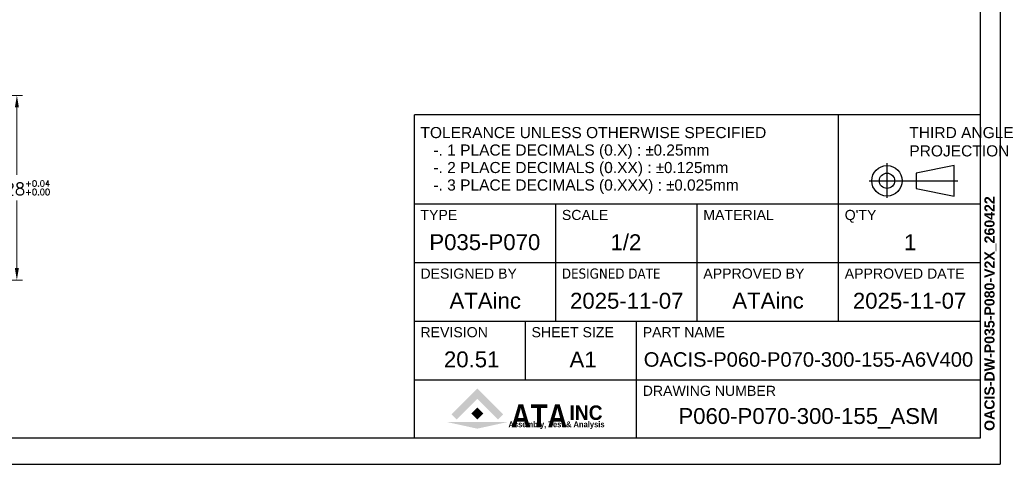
# Model space of a CAD drawing. Extents: x 18241 to 19925, y 5388 to 6587.
# Tile 6 of 23: x 19243 to 19925, y 5399 to 5706. Entities that reach past the tile are written whole.
import ezdxf
from ezdxf.enums import TextEntityAlignment as Align

# ---------------------------------------------------------------- set-up
doc = ezdxf.new("R2010")
doc.units = 0
doc.header["$LTSCALE"] = 25.4
doc.layers.get('0').update_dxf_attribs({"linetype": 'CONTINUOUS'})
doc.layers.get('Defpoints').update_dxf_attribs({"linetype": 'CONTINUOUS'})
doc.layers.add('ATA-DIM', color=252, linetype='CONTINUOUS', lineweight=25)
doc.layers.add('ATA-TEXT', color=7, linetype='CONTINUOUS', lineweight=25)
doc.styles.get("Standard").update_dxf_attribs({"font": 'simplex.shx'})
doc.styles.add('주 문자 (ISO)', font='arial.ttf')
doc.dimstyles.new('ata_A1', dxfattribs={"dimtxt": 4.2, "dimasz": 4.2, "dimexe": 2, "dimexo": 2, "dimgap": 2, "dimtad": 0, "dimtih": 1, "dimtoh": 1, "dimdec": 6, "dimdsep": 46, "dimtxsty": 'Standard', "dimcen": 0, "dimclrd": 252, "dimclre": 252, "dimclrt": 4, "dimadec": 6, "dimazin": 2, "dimtfac": 1, "dimtdec": 6, "dimtofl": 0, "dimtmove": 0, "dimatfit": 3, "dimfxl": 0, "dimtolj": 1, "dimtzin": 0, "dimlwd": 0, "dimlwe": 0, "dimarcsym": 0})

# ---------------------------------------------------------------- blocks, each defined once
blk = doc.blocks.new('ata-Title-A1-002')
for color, points in [(176, [(14.63, 6.49), (12.84, 8.28), (21.79, 17.23), (30.75, 8.28), (28.96, 6.49), (21.79, 13.66)]), (30, [(21.79, 10.66), (23.88, 8.57), (21.79, 6.49), (19.71, 8.57)]), (9, [(32.34, 5.64), (21.79, 3.34), (11.25, 5.64)])]:
    blk.add_hatch(color=color).paths.add_polyline_path(points)
at = {"color": 253}
for p, q in [((0, 0), (0, 112)), ((196, 112), (0, 112)), ((147, 40.6), (147, 112)), ((196, 112), (196, 0)), ((0, 81.2), (196, 81.2)), ((49, 40.6), (49, 81.2)), ((98, 40.6), (98, 81.2)), ((0, 60.9), (196, 60.9)), ((0, 40.6), (196, 40.6)), ((38.5, 20.3), (38.5, 40.6)), ((77, 0), (77, 40.6)), ((0, 20.3), (196, 20.3)), ((196, 0), (0, 0))]:
    blk.add_line(p, q, dxfattribs=at)
for p, q in [((163.75, 95.32), (163.75, 83.26)), ((187.03, 94.45), (173.85, 91.82)), ((187.03, 83.91), (187.03, 94.45)), ((157.57, 89.18), (188.27, 89.18)), ((173.85, 91.82), (173.85, 86.55)), ((173.85, 86.55), (187.03, 83.91)), ((0, 81.2), (196, 81.2))]:
    blk.add_line(p, q)
for radius in [5.27, 2.64]:
    blk.add_circle((163.75, 89.18), radius)
at = {"char_height": 3.85, "attachment_point": 1, "style": '주 문자 (ISO)'}
for s, insert, line_spacing_factor in [('TOLERANCE UNLESS OTHERWISE SPECIFIED\\P   -. 1 PLACE DECIMALS (0.X) : {\\fAIGDT|b0|i0|c2|p2;`0}.25mm\\P   -. 2 PLACE DECIMALS (0.XX) : {\\fAIGDT|b0|i0|c2|p2;`0}.125mm \\P   -. 3 PLACE DECIMALS (0.XXX) : {\\fAIGDT|b0|i0|c2|p2;`0}.025mm', (2.11, 107.8), 0.942857), ('THIRD ANGLE\\PPROJECTION', (171.5, 107.8), 0.987884)]:
    blk.add_mtext(s, dxfattribs=dict(at, insert=insert, line_spacing_factor=line_spacing_factor))
at = {"char_height": 3.5, "attachment_point": 1, "style": '주 문자 (ISO)'}
for s, insert in [('TYPE', (2.1, 79.1)), ('SCALE', (51.11, 79.1)), ('MATERIAL', (100.1, 79.1)), ("Q'TY", (149.1, 79.1)), ('DESIGNED BY', (2.1, 58.8)), ('{\\fTahoma|b0|i0|c0|p34;DESIGNED \\fTahoma|b0|i0|c129|p34;DATE}', (51.1, 58.8)), ('APPROVED BY', (100.11, 58.8)), ('APPROVED DATE', (149.1, 58.8)), ('REVISION', (2.1, 38.5)), ('SHEET SIZE', (40.6, 38.5)), ('PART NAME', (79.11, 38.5)), ('DRAWING NUMBER', (79.11, 18.2))]:
    blk.add_mtext(s, dxfattribs=dict(at, insert=insert))
at = {"color": 176, "insert": (33.46, 3.77), "char_height": 8, "width": 37.1563, "attachment_point": 7, "line_spacing_factor": 0.5, "style": '주 문자 (ISO)'}
blk.add_mtext('{\\fArial|b1|i0|c0|p34;\\W0.85;ATA}', dxfattribs=at)
at = {"color": 9, "style": '주 문자 (ISO)'}
for s, insert, char_height, attachment_point in [('{\\fArial|b1|i0|c0|p34;\\W0.95;INC}', (53.76, 6.3), 5, 7), ('{\\fArial|b1|i0|c0|p34;\\W0.9;Assembly, Test & Analysis}', (49.25, 5.84), 2, 2)]:
    blk.add_mtext(s, dxfattribs=dict(at, insert=insert, char_height=char_height, attachment_point=attachment_point))
at = {"style": '주 문자 (ISO)'}
for tag, p in [('TYPE_001', (24.5, 67.9)), ('SCALE_001', (73.5, 67.9)), ('MATERIAL_001', (122.5, 67.9)), ('QTY_001', (171.5, 67.9)), ('DESIGNED_BY_001', (24.5, 47.6)), ('APPROVED_BY_001', (122.5, 47.64)), ('APPROVED_DATE_001', (171.5, 47.6)), ('REVISION_001', (19.25, 27.3)), ('SHEET_SIZE_001', (57.75, 27.3)), ('PART_NAME_001', (136.5, 27.3)), ('DRAWING_NUMBER_001', (136.5, 7))]:
    blk.add_attdef(tag, text='', height=5.5, dxfattribs=at).set_placement(p, align=Align.MIDDLE_CENTER)
at = {"color": 7, "style": '주 문자 (ISO)'}
blk.add_attdef('DESIGNED_DATE_001', text='', height=5.5, dxfattribs=at).set_placement((73.5, 47.6), align=Align.MIDDLE_CENTER)
blk = doc.blocks.new('*D9786')
at = {"layer": 'ATA-DIM', "color": 252, "lineweight": 0}
for p, q in [((19063.21, 5654.02), (19245.17, 5654.02)), ((19241.17, 5645.62), (19241.17, 5598.92)), ((19241.17, 5534.42), (19241.17, 5581.12)), ((19063.21, 5526.02), (19245.17, 5526.02))]:
    blk.add_line(p, q, dxfattribs=at)
at = {"layer": 'ATA-DIM', "color": 252}
for points in [[(19242.57, 5645.62), (19239.77, 5645.62), (19241.17, 5654.02)], [(19239.77, 5534.42), (19242.57, 5534.42), (19241.17, 5526.02)]]:
    blk.add_solid(points, dxfattribs=at)
at = {"layer": 'Defpoints', "color": 0}
for p in [(19059.21, 5654.02), (19059.21, 5526.02), (19241.17, 5526.02)]:
    blk.add_point(p, dxfattribs=at)
at = {"layer": 'ATA-DIM', "color": 4, "insert": (19241.17, 5590.02), "char_height": 8.4, "attachment_point": 5}
blk.add_mtext('%%C128{\\H0.5x;\\S+0.04^ +0.00;}', dxfattribs=at)
blk = doc.blocks.new('ata-Border-A1-002')
at = {"color": 253, "ltscale": 0.5}
for p in [(841, 594), (0, 0)]:
    blk.add_line(p, (841, 0), dxfattribs=at)
for p, q in [((834, 585), (834, 9)), ((834, 9), (7, 9))]:
    blk.add_line(p, q)

msp = doc.modelspace()

# ---------------------------------------------------------------- block references
at = {"xscale": 2, "yscale": 2, "zscale": 2}
msp.add_blockref('ata-Border-A1-002', (18240.6270144, 5398.5017269), dxfattribs=at)
ref = msp.add_blockref('ata-Title-A1-002', (19516.6270144, 5416.5017269), dxfattribs=dict(xscale=2, yscale=2, zscale=2))
ref.add_attrib('SCALE_001', '1/2', (19652.5280144, 5546.8072269), dxfattribs={"height": 11, "style": '주 문자 (ISO)'})
ref.add_attrib('TYPE_001', 'P035-P070', (19526.9950144, 5546.8732269), dxfattribs={"height": 11, "style": '주 문자 (ISO)'})
ref.add_attrib('DESIGNED_BY_001', 'ATAinc', (19540.9540144, 5506.2897269), dxfattribs={"height": 11, "style": '주 문자 (ISO)'})
ref.add_attrib('DESIGNED_DATE_001', '2025-11-07', (19624.4945144, 5506.2732269), dxfattribs={"color": 7, "height": 11, "style": '주 문자 (ISO)'})
ref.add_attrib('APPROVED_BY_001', 'ATAinc', (19736.9540144, 5506.3652264), dxfattribs={"height": 11, "style": '주 문자 (ISO)'})
ref.add_attrib('APPROVED_DATE_001', '2025-11-07', (19820.4945144, 5506.2732269), dxfattribs={"height": 11, "style": '주 문자 (ISO)'})
ref.add_attrib('PART_NAME_001', 'OACIS-P060-P070-300-155-A6V400', (19675.5820144, 5466.1017269), dxfattribs={"height": 10, "style": '주 문자 (ISO)'})
ref.add_attrib('DRAWING_NUMBER_001', 'P060-P070-300-155_ASM', (19699.5810144, 5426.4317269), dxfattribs={"height": 11, "style": '주 문자 (ISO)'})
ref.add_attrib('QTY_001', '1', (19855.9310144, 5546.7797269), dxfattribs={"height": 11, "style": '주 문자 (ISO)'})
ref.add_attrib('REVISION_001', '20.51', (19537.1035144, 5465.6732269), dxfattribs={"height": 11, "style": '주 문자 (ISO)'})
ref.add_attrib('SHEET_SIZE_001', 'A1', (19624.1465144, 5465.5797269), dxfattribs={"color": 7, "height": 11, "style": '주 문자 (ISO)'})

# ---------------------------------------------------------------- texts
at = {"layer": 'ATA-TEXT', "color": 7, "insert": (19911.6592166, 5421.6415267), "char_height": 3.5, "attachment_point": 1, "rotation": 90, "line_spacing_factor": 1.027748, "style": '주 문자 (ISO)'}
msp.add_mtext('{\\fArial|b1|i0|c129|p34;\\H2.00000x;OACIS-DW-P035-P080-V2X_260422}', dxfattribs=at)

# ---------------------------------------------------------------- dimensions: what is measured, and where the dimension line sits
at = {"layer": 'ATA-DIM'}
dim = msp.add_linear_dim(base=(19241.1704573, 5526.0220107), p1=(19059.2146576, 5654.0220107), p2=(19059.2146576, 5526.0220107), angle=89.9999999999, text='%%C<>{\\H0.5x;\\S+0.04^ +0.00;}', dimstyle='ata_A1', override={"dimscale": 2, "dimtp": 0.1, "dimtm": 0.1, "dimtfac": 0.71, "dimtdec": 2, "dimtolj": 0, "dimtzin": 8}, dxfattribs=at)
dim.commit()
dim.dimension.update_dxf_attribs({"geometry": '*D9786', "text_midpoint": (19241.1704573, 5590.0220107), "dimtype": 160})

doc.saveas('drawing.dxf')
